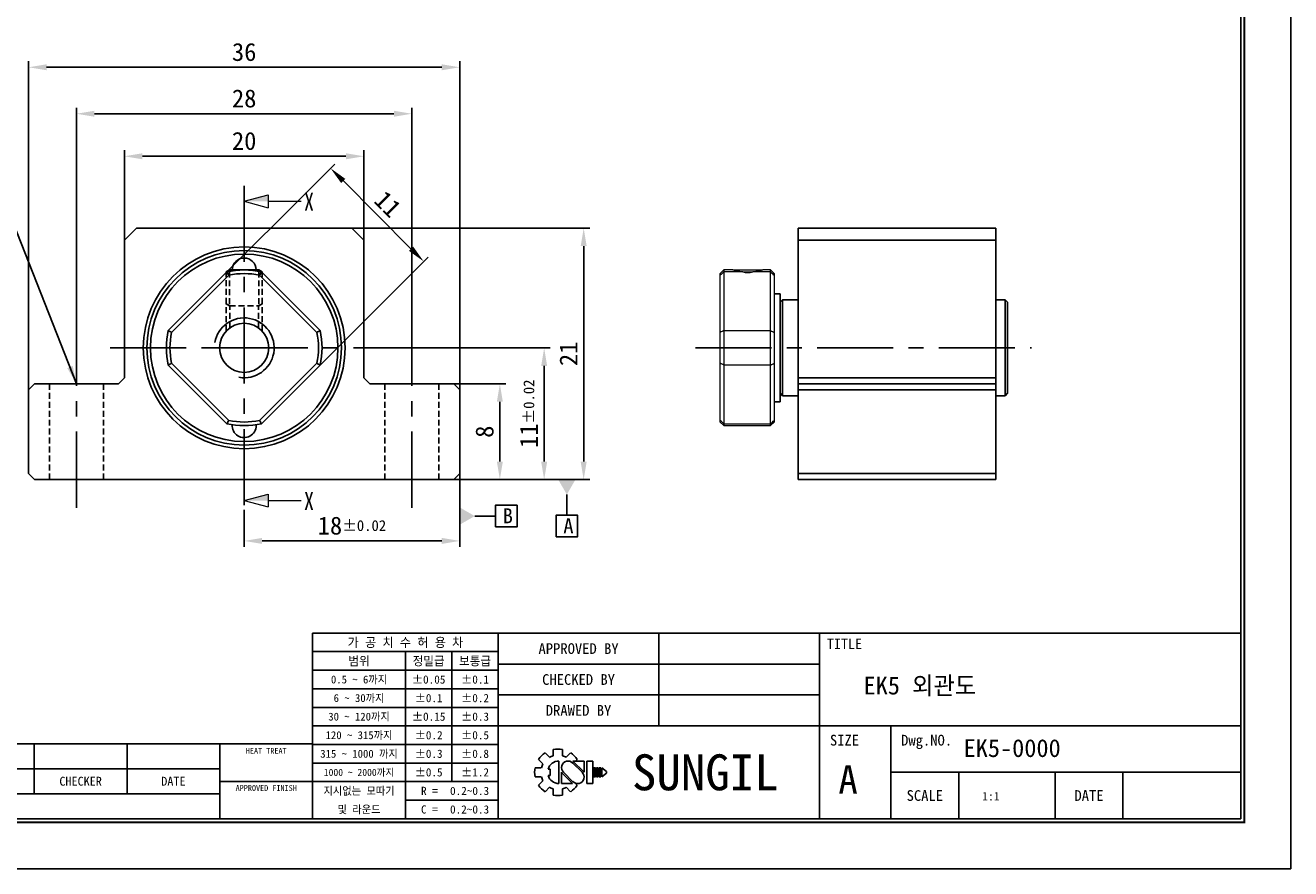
# Model space of a CAD drawing. Header units: millimetres. Extents: x 0 to 177, y 0 to 125.
# Tile 2 of 3: x 71 to 177, y 0 to 70. Entities that reach past the tile are written whole.
import ezdxf
from ezdxf.enums import TextEntityAlignment as Align

# ---------------------------------------------------------------- set-up
doc = ezdxf.new("R2010")
doc.units = ezdxf.units.MM
doc.linetypes.add('CENTER', pattern=[50.8, 31.75, -6.35, 6.35, -6.35])
doc.linetypes.add('DASHED', pattern=[0.75, 0.5, -0.25])
doc.layers.get('0').update_dxf_attribs({"linetype": 'CONTINUOUS'})
doc.layers.get('DEFPOINTS').update_dxf_attribs({"linetype": 'CONTINUOUS'})
for name, color, linetype in [('center', 1, 'CENTER'), ('hidden', 2, 'DASHED'), ('L1', 7, 'CONTINUOUS'), ('OUTLINE', 7, 'CONTINUOUS')]:
    doc.layers.add(name, color=color, linetype=linetype)
doc.dimstyles.get("Standard").update_dxf_attribs({"dimtxt": 1.5, "dimasz": 1.5, "dimexe": 0.5, "dimexo": 0, "dimgap": 0.5, "dimtad": 1, "dimdec": 3, "dimzin": 11, "dimdsep": 46, "dimtxsty": 'Standard', "dimcen": 0, "dimclrd": 5, "dimclre": 5, "dimclrt": 3, "dimadec": 0, "dimazin": 0, "dimtfac": 0.6, "dimtdec": 3, "dimtmove": 0, "dimatfit": 3, "dimfxl": 0, "dimtolj": 1, "dimtzin": 11, "dimarcsym": 0})

# ---------------------------------------------------------------- blocks, each defined once
blk = doc.blocks.new('표제란')
at = {"layer": 'L1', "color": 0}
for p, q in [((297, 0), (297, 210)), ((0, 0), (297, 0))]:
    blk.add_line(p, q, dxfattribs=at)
at = {"layer": 'L1'}
for p, q in [((290, 33), (160, 33)), ((160, 33), (160, 7)), ((186, 33), (186, 7)), ((208.5, 33), (208.5, 20)), ((231, 33), (231, 7)), ((186, 30.4), (160, 30.4)), ((173, 30.4), (173, 7)), ((179.5, 30.4), (179.5, 12.2)), ((231, 28.67), (186, 28.67)), ((186, 27.8), (160, 27.8)), ((186, 25.2), (160, 25.2)), ((231, 24.33), (186, 24.33)), ((186, 22.6), (160, 22.6)), ((186, 20), (160, 20)), ((290, 20), (186, 20)), ((241, 20), (241, 7)), ((160, 17.5), (62, 17.5)), ((121, 17.5), (121, 10.5)), ((134, 17.5), (134, 10.5)), ((147, 17.5), (147, 7)), ((186, 17.4), (160, 17.4)), ((192.55, 16.22), (193.17, 15.6)), ((193.7, 16.69), (193.7, 15.81)), ((195, 16.69), (195, 15.81)), ((195.52, 15.6), (196.14, 16.22)), ((186, 14.8), (160, 14.8)), ((191.63, 15.3), (192.25, 14.68)), ((194.5, 15.08), (194.5, 11.92)), ((197.74, 13.5), (196.41, 14.83)), ((198.02, 13.53), (196.47, 15.08)), ((196.47, 15.08), (198.02, 15.08)), ((196.84, 15.08), (197.06, 15.3)), ((198.02, 15.08), (198.02, 13.5)), ((198.39, 15.08), (198.39, 11.92)), ((198.39, 15.08), (199.26, 15.08)), ((199.26, 15.08), (199.26, 11.92)), ((147, 14), (62, 14)), ((191.15, 14.15), (192.03, 14.15)), ((191.15, 14.15), (192.03, 14.15)), ((191.15, 12.85), (192.03, 12.85)), ((192.98, 13.93), (193.28, 13.93)), ((192.98, 13.07), (193.28, 13.07)), ((193.28, 13.93), (193.28, 13.07)), ((194.86, 13.5), (194.86, 11.92)), ((194.86, 13.47), (196.42, 11.92)), ((195.14, 13.5), (196.47, 12.17)), ((199.41, 14.15), (199.41, 12.85)), ((199.41, 14.15), (199.62, 14.15)), ((199.41, 12.85), (199.62, 12.85)), ((199.62, 14.15), (199.62, 12.85)), ((199.78, 14.15), (199.78, 12.85)), ((199.78, 14.15), (199.99, 14.15)), ((199.78, 12.85), (199.99, 12.85)), ((199.99, 14.15), (199.99, 12.85)), ((200.14, 14.15), (200.14, 12.85)), ((200.14, 14.15), (200.36, 14.15)), ((200.14, 12.85), (200.36, 12.85)), ((200.36, 14.15), (200.36, 12.85)), ((200.51, 14.15), (200.51, 12.85)), ((200.51, 14.15), (201.16, 13.61)), ((201.16, 13.39), (200.51, 12.85)), ((201.16, 13.61), (201.16, 13.5)), ((201.16, 13.61), (201.16, 13.39)), ((201.16, 13.5), (201.16, 13.39)), ((290, 13.5), (241, 13.5)), ((250.5, 13.5), (250.5, 7)), ((264, 13.5), (264, 7)), ((273.5, 13.5), (273.5, 7)), ((147, 12.2), (160, 12.2)), ((186, 12.2), (160, 12.2)), ((191.63, 11.7), (192.25, 12.32)), ((192.55, 10.78), (193.17, 11.4)), ((193.7, 11.19), (193.7, 10.31)), ((194.86, 11.92), (196.42, 11.92)), ((195, 11.19), (195, 10.31)), ((195.52, 11.4), (196.14, 10.78)), ((196.79, 11.98), (197.06, 11.7)), ((198.39, 11.92), (199.26, 11.92)), ((147, 10.5), (62, 10.5)), ((186, 9.6), (173, 9.6))]:
    blk.add_line(p, q, dxfattribs=at)
at = {"layer": 'L1', "const_width": 0.25}
blk.add_lwpolyline([(290.5, 6.5), (290.5, 203.5), (10, 203.5), (10, 6.5)], close=True, dxfattribs=at)
at = {"layer": 'L1'}
blk.add_lwpolyline([(290, 7), (290, 203), (10.5, 203), (10.5, 7)], close=True, dxfattribs=at)
for centre, radius, start, end in [((194.35, 13.5), 3.26, 123.4943, 146.5057), ((194.35, 13.5), 3.26, 78.4943, 101.5057), ((194.35, 13.5), 3.26, 33.4943, 56.5057), ((194.35, 13.5), 2.4, 150.6872, 164.3128), ((194.5, 13.5), 1.58, 90, 164.0671), ((194.35, 13.5), 2.4, 105.6872, 119.3128), ((195.78, 14.16), 0.919, 43.2202, 225.8282), ((194.35, 13.5), 2.4, 60.6872, 74.3128), ((194.35, 13.5), 3.26, 168.4943, 191.5057), ((194.35, 13.5), 2.4, 195.6872, 209.3128), ((194.5, 13.5), 1.58, 195.9329, 270), ((197.1, 12.84), 0.919, 223.2202, 45.8282), ((194.35, 13.5), 3.26, 213.4943, 236.5057), ((194.35, 13.5), 2.4, 240.6872, 254.3128), ((194.35, 13.5), 2.4, 285.6872, 299.3128), ((194.35, 13.5), 3.26, 303.4943, 326.5057), ((194.35, 13.5), 3.26, 258.4943, 281.5057)]:
    blk.add_arc(centre, radius, start, end, dxfattribs=at)
for p in [(208.5, 28.67), (208.5, 24.33)]:
    blk.add_point(p, dxfattribs=at)
for s, height, p in [('가 공 치 수 허 용 차', 1.3, (173, 31.7)), ('TITLE', 1.444, (234.5, 31.5)), ('APPROVED BY', 1.5, (197.25, 30.83)), ('범위', 1.25, (166.5, 29.1)), ('정밀급', 1.25, (176.25, 29.1)), ('보통급', 1.25, (182.75, 29.1)), ('0.5 ~ 6까지', 1.1, (166.5, 26.5)), ('%%P0.05', 1.15, (176.25, 26.5)), ('%%P0.1', 1.15, (182.75, 26.5)), ('CHECKED BY', 1.5, (197.25, 26.5)), ('6 ~ 30까지', 1.1, (166.5, 23.9)), ('%%P0.1', 1.15, (176.25, 23.9)), ('%%P0.2', 1.15, (182.75, 23.9)), ('30 ~ 120까지', 1.1, (166.5, 21.3)), ('%%P0.15', 1.15, (176.25, 21.3)), ('%%P0.3', 1.15, (182.75, 21.3)), ('DRAWED BY', 1.5, (197.25, 22.17)), ('120 ~ 315까지', 1.1, (166.5, 18.7)), ('%%P0.2', 1.15, (176.25, 18.7)), ('%%P0.5', 1.15, (182.75, 18.7)), ('SIZE', 1.5, (234.5, 18)), ('Dwg.NO.', 1.5, (246, 18)), ('HEAT TREAT', 0.8, (153.5, 16.5)), ('315 ~ 1000 까지', 1.1, (166.5, 16.1)), ('%%P0.3', 1.15, (176.25, 16.1)), ('%%P0.8', 1.15, (182.75, 16.1)), ('SUNGIL', 5.032, (215, 13.5)), ('%%P0.5', 1.15, (176.25, 13.5)), ('%%P1.2', 1.15, (182.75, 13.5)), ('A', 4, (235, 12.5)), ('CHECKER', 1.25, (127.5, 12.25)), ('DATE', 1.25, (140.5, 12.25)), ('1000 ~ 2000까지', 0.99, (166.5, 13.49)), ('APPROVED FINISH', 0.8, (153.5, 11.3)), ('지시없는 모따기', 1.1, (166.5, 10.9)), ('R = ', 1.15, (176.75, 10.9)), ('SCALE', 1.5, (245.75, 10.25)), ('DATE', 1.5, (268.75, 10.25)), ('및 라운드', 1.1, (166.5, 8.3)), ('C = ', 1.15, (176.75, 8.3))]:
    blk.add_text(s, height=height, dxfattribs=at).set_placement(p, align=Align.MIDDLE_CENTER)
for tag, p in [('필렛', (179.25, 10.9)), ('모따기', (179.25, 8.3))]:
    blk.add_attdef(tag, text='', height=1.15, dxfattribs=at).set_placement(p, align=Align.MIDDLE_LEFT)
at = {"layer": 'OUTLINE', "ltscale": 0.5}
for tag, p, height in [('TITLE', (237.17, 24.41), 2.5), ('도번', (251.18, 15.64), 2.5), ('SCALE', (253.78, 9.55), 1.2), ('DATE', (277.02, 9.51), 1.2)]:
    blk.add_attdef(tag, p, '', height=height, dxfattribs=at)
blk = doc.blocks.new('*D1')
at = {"layer": 'DEFPOINTS', "color": 0, "ltscale": 0.2}
for p in [(96.88, 58.49), (85.78, 47.38), (93.56, 39.61)]:
    blk.add_point(p, dxfattribs=at)
at = {"layer": 'OUTLINE', "color": 5, "lineweight": -2, "ltscale": 0.2}
for p, q in [((85.78, 47.38), (97.24, 58.84)), ((103.6, 51.77), (97.95, 57.43)), ((93.56, 39.61), (105.02, 51.06))]:
    blk.add_line(p, q, dxfattribs=at)
at = {"layer": 'OUTLINE', "color": 5, "ltscale": 0.2}
for points in [[(98.12, 57.6), (97.77, 57.25), (96.88, 58.49)], [(103.78, 51.95), (103.43, 51.59), (104.66, 50.71)]]:
    blk.add_solid(points, dxfattribs=at)
at = {"layer": 'OUTLINE', "color": 3, "ltscale": 0.2, "insert": (101.67, 55.5), "char_height": 1.5, "attachment_point": 5, "rotation": 315}
blk.add_mtext('\\A1;11', dxfattribs=at)
blk = doc.blocks.new('*D2')
at = {"layer": 'DEFPOINTS', "color": 0, "ltscale": 0.2}
for p in [(79.67, 59.49), (79.67, 52.49), (99.67, 52.49)]:
    blk.add_point(p, dxfattribs=at)
at = {"layer": 'OUTLINE', "color": 5, "lineweight": -2, "ltscale": 0.2}
for p, q in [((79.67, 52.49), (79.67, 59.99)), ((98.17, 59.49), (81.17, 59.49)), ((99.67, 52.49), (99.67, 59.99))]:
    blk.add_line(p, q, dxfattribs=at)
at = {"layer": 'OUTLINE', "color": 5, "ltscale": 0.2}
for points in [[(81.17, 59.74), (81.17, 59.24), (79.67, 59.49)], [(98.17, 59.74), (98.17, 59.24), (99.67, 59.49)]]:
    blk.add_solid(points, dxfattribs=at)
at = {"layer": 'OUTLINE', "color": 3, "ltscale": 0.2, "insert": (89.67, 60.76), "char_height": 1.5, "attachment_point": 5}
blk.add_mtext('\\A1;20', dxfattribs=at)
blk = doc.blocks.new('*D3')
at = {"layer": 'DEFPOINTS', "color": 0, "ltscale": 0.2}
for p in [(103.67, 63.04), (75.67, 42.3), (103.67, 42.3)]:
    blk.add_point(p, dxfattribs=at)
at = {"layer": 'OUTLINE', "color": 5, "lineweight": -2, "ltscale": 0.2}
for p, q in [((75.67, 42.3), (75.67, 63.54)), ((103.67, 42.3), (103.67, 63.54)), ((77.17, 63.04), (102.17, 63.04))]:
    blk.add_line(p, q, dxfattribs=at)
at = {"layer": 'OUTLINE', "color": 5, "ltscale": 0.2}
for points in [[(77.17, 63.29), (77.17, 62.79), (75.67, 63.04)], [(102.17, 63.29), (102.17, 62.79), (103.67, 63.04)]]:
    blk.add_solid(points, dxfattribs=at)
at = {"layer": 'OUTLINE', "color": 3, "ltscale": 0.2, "insert": (89.67, 64.31), "char_height": 1.5, "attachment_point": 5}
blk.add_mtext('\\A1;28', dxfattribs=at)
blk = doc.blocks.new('*D4')
at = {"layer": 'DEFPOINTS', "color": 0, "ltscale": 0.2}
for p in [(107.67, 66.92), (71.67, 39.99), (107.67, 39.99)]:
    blk.add_point(p, dxfattribs=at)
at = {"layer": 'OUTLINE', "color": 5, "lineweight": -2, "ltscale": 0.2}
for p, q in [((71.67, 39.99), (71.67, 67.42)), ((73.17, 66.92), (106.17, 66.92)), ((107.67, 39.99), (107.67, 67.42))]:
    blk.add_line(p, q, dxfattribs=at)
at = {"layer": 'OUTLINE', "color": 5, "ltscale": 0.2}
for points in [[(73.17, 67.17), (73.17, 66.67), (71.67, 66.92)], [(106.17, 67.17), (106.17, 66.67), (107.67, 66.92)]]:
    blk.add_solid(points, dxfattribs=at)
at = {"layer": 'OUTLINE', "color": 3, "ltscale": 0.2, "insert": (89.67, 68.19), "char_height": 1.5, "attachment_point": 5}
blk.add_mtext('\\A1;36', dxfattribs=at)
blk = doc.blocks.new('*D5')
at = {"layer": 'DEFPOINTS', "color": 0, "ltscale": 0.2}
for p in [(106.71, 40.49), (111.02, 40.49), (107.17, 32.49)]:
    blk.add_point(p, dxfattribs=at)
at = {"layer": 'OUTLINE', "color": 5, "lineweight": -2, "ltscale": 0.2}
for p, q in [((106.71, 40.49), (111.52, 40.49)), ((111.02, 33.99), (111.02, 38.99)), ((107.17, 32.49), (111.52, 32.49))]:
    blk.add_line(p, q, dxfattribs=at)
at = {"layer": 'OUTLINE', "color": 5, "ltscale": 0.2}
for points in [[(110.77, 38.99), (111.27, 38.99), (111.02, 40.49)], [(110.77, 33.99), (111.27, 33.99), (111.02, 32.49)]]:
    blk.add_solid(points, dxfattribs=at)
at = {"layer": 'OUTLINE', "color": 3, "ltscale": 0.2, "insert": (109.75, 36.49), "char_height": 1.5, "attachment_point": 5, "rotation": 90}
blk.add_mtext('\\A1;8', dxfattribs=at)
blk = doc.blocks.new('*D6')
at = {"layer": 'DEFPOINTS', "color": 0, "ltscale": 0.2}
for p in [(100.85, 43.49), (114.72, 43.49), (107.17, 32.49)]:
    blk.add_point(p, dxfattribs=at)
at = {"layer": 'OUTLINE', "color": 5, "lineweight": -2, "ltscale": 0.2}
for p, q in [((100.85, 43.49), (115.22, 43.49)), ((114.72, 33.99), (114.72, 41.99)), ((107.17, 32.49), (115.22, 32.49))]:
    blk.add_line(p, q, dxfattribs=at)
at = {"layer": 'OUTLINE', "color": 5, "ltscale": 0.2}
for points in [[(114.47, 41.99), (114.97, 41.99), (114.72, 43.49)], [(114.47, 33.99), (114.97, 33.99), (114.72, 32.49)]]:
    blk.add_solid(points, dxfattribs=at)
at = {"layer": 'OUTLINE', "color": 3, "ltscale": 0.2, "insert": (113.45, 37.99), "char_height": 1.5, "attachment_point": 5, "rotation": 90}
blk.add_mtext('\\A1;11{\\H0.900000;±0.02}', dxfattribs=at)
blk = doc.blocks.new('*D7')
at = {"layer": 'DEFPOINTS', "color": 0, "ltscale": 0.2}
for p in [(98.67, 53.49), (118.02, 53.49), (107.17, 32.49)]:
    blk.add_point(p, dxfattribs=at)
at = {"layer": 'OUTLINE', "color": 5, "lineweight": -2, "ltscale": 0.2}
for p, q in [((98.67, 53.49), (118.52, 53.49)), ((118.02, 33.99), (118.02, 51.99)), ((107.17, 32.49), (118.52, 32.49))]:
    blk.add_line(p, q, dxfattribs=at)
at = {"layer": 'OUTLINE', "color": 5, "ltscale": 0.2}
for points in [[(117.77, 51.99), (118.27, 51.99), (118.02, 53.49)], [(117.77, 33.99), (118.27, 33.99), (118.02, 32.49)]]:
    blk.add_solid(points, dxfattribs=at)
at = {"layer": 'OUTLINE', "color": 3, "ltscale": 0.2, "insert": (116.75, 42.99), "char_height": 1.5, "attachment_point": 5, "rotation": 90}
blk.add_mtext('\\A1;21', dxfattribs=at)
blk = doc.blocks.new('*D16')
at = {"layer": 'DEFPOINTS', "color": 0, "ltscale": 0.2}
for p in [(107.67, 32.99), (89.67, 29.96), (107.67, 27.37)]:
    blk.add_point(p, dxfattribs=at)
at = {"layer": 'OUTLINE', "color": 5, "lineweight": -2, "ltscale": 0.2}
for p, q in [((107.67, 32.99), (107.67, 26.87)), ((89.67, 29.96), (89.67, 26.87)), ((91.17, 27.37), (106.17, 27.37))]:
    blk.add_line(p, q, dxfattribs=at)
at = {"layer": 'OUTLINE', "color": 5, "ltscale": 0.2}
for points in [[(91.17, 27.62), (91.17, 27.12), (89.67, 27.37)], [(106.17, 27.62), (106.17, 27.12), (107.67, 27.37)]]:
    blk.add_solid(points, dxfattribs=at)
at = {"layer": 'OUTLINE', "color": 3, "ltscale": 0.2, "insert": (98.67, 28.64), "char_height": 1.5, "attachment_point": 5}
blk.add_mtext('\\A1;18{\\H0.900000;±0.02}', dxfattribs=at)
blk = doc.blocks.new('_DatumFilled')
at = {"color": 0, "linetype": 'ByBlock'}
blk.add_solid([(0, 0.577), (-1, 0), (0, -0.577)], dxfattribs=at)

msp = doc.modelspace()

# ---------------------------------------------------------------- linework, layer by layer
at = {"layer": 'center', "ltscale": 0.2}
for p, q in [((89.6713, 57.0319), (89.6713, 29.9576)), ((89.6713, 46.3698), (89.6713, 40.6198)), ((78.4885, 43.4948), (100.8541, 43.4948)), ((86.7963, 43.4948), (92.5463, 43.4948)), ((127.3505, 43.4948), (155.4272, 43.4948)), ((75.6713, 30.1468), (75.6713, 42.2968)), ((103.6713, 30.1468), (103.6713, 42.2968))]:
    msp.add_line(p, q, dxfattribs=at)
at = {"layer": 'hidden'}
for p, q in [((88.1713, 47.1567), (88.1713, 49.7729)), ((88.4518, 49.8793), (88.4518, 46.9948)), ((90.8908, 49.8793), (90.8908, 46.9948)), ((91.1713, 47.1567), (91.1713, 49.7729)), ((88.4518, 46.9948), (88.1713, 47.1567)), ((88.4518, 46.9948), (90.8908, 46.9948)), ((88.4713, 45.1568), (88.4713, 46.9948)), ((90.8713, 45.1568), (90.8713, 46.9948)), ((91.1713, 47.1567), (90.8908, 46.9948)), ((73.4213, 40.4948), (73.4213, 32.4948)), ((77.9213, 40.4948), (77.9213, 32.4948)), ((101.4213, 40.4948), (101.4213, 32.4948)), ((105.9213, 40.4948), (105.9213, 32.4948))]:
    msp.add_line(p, q, dxfattribs=at)
at = {"layer": 'hidden', "color": 5}
for p, q in [((88.1713, 44.8921), (88.1713, 47.1567)), ((91.1713, 44.8921), (91.1713, 47.1567))]:
    msp.add_line(p, q, dxfattribs=at)
at = {"layer": 'OUTLINE', "lineweight": 9}
for p, q in [((89.6713, 55.7297), (91.6713, 56.2656)), ((91.6713, 56.2656), (91.6713, 55.1938)), ((89.6713, 55.7297), (91.6713, 55.1938)), ((91.6713, 55.7297), (94.4413, 55.7297)), ((89.6713, 30.7425), (91.6713, 31.2784)), ((89.6713, 30.7425), (91.6713, 30.2066)), ((91.6713, 31.2784), (91.6713, 30.2066)), ((91.6713, 30.7425), (94.4413, 30.7425))]:
    msp.add_line(p, q, dxfattribs=at)
at = {"layer": 'OUTLINE'}
for p, q in [((79.6713, 52.4948), (80.6713, 53.4948)), ((80.6713, 53.4948), (98.6713, 53.4948)), ((98.6713, 53.4948), (99.6713, 52.4948)), ((135.9247, 53.4948), (152.4247, 53.4948)), ((135.9247, 52.2877), (135.9247, 53.4948)), ((152.4247, 53.4948), (152.4247, 52.2877)), ((79.6713, 40.9948), (79.6713, 52.4948)), ((99.6713, 52.4948), (99.6713, 40.9948)), ((152.4247, 52.4948), (135.9247, 52.4948)), ((135.9247, 40.9948), (135.9247, 52.2877)), ((152.4247, 52.2877), (152.4247, 40.9948)), ((83.3327, 44.9344), (88.2317, 49.8333)), ((88.4518, 49.9948), (88.1713, 49.8328)), ((88.1713, 49.8328), (88.1713, 49.7729)), ((88.1713, 49.8328), (88.2312, 49.8328)), ((88.4518, 49.9948), (89.6713, 49.9948)), ((89.6713, 49.9948), (90.8908, 49.9948)), ((91.1713, 49.8328), (90.8908, 49.9948)), ((91.1109, 49.8333), (96.0099, 44.9344)), ((91.1114, 49.8328), (91.1713, 49.8328)), ((91.1713, 49.7729), (91.1713, 49.8328)), ((88.3818, 49.5592), (83.6069, 44.7843)), ((95.7357, 44.7843), (90.9608, 49.5592)), ((134.4247, 47.9948), (133.9247, 47.9948)), ((134.4247, 38.9948), (134.4247, 47.9948)), ((134.6247, 47.4948), (134.4247, 47.2948)), ((135.9247, 47.4948), (134.6247, 47.4948)), ((134.6247, 47.4948), (134.6247, 43.4948)), ((153.2247, 47.4948), (152.4247, 47.4948)), ((153.4247, 47.2948), (153.2247, 47.4948)), ((153.2247, 43.4948), (153.2247, 47.4948)), ((153.4247, 47.2948), (153.4247, 43.4948)), ((134.6247, 43.4948), (134.6247, 39.4948)), ((153.2247, 39.4948), (153.2247, 43.4948)), ((153.4247, 43.4948), (153.4247, 39.6948)), ((88.2317, 37.1562), (83.3327, 42.0552)), ((83.6069, 42.2053), (88.3818, 37.4303)), ((90.9608, 37.4303), (95.7357, 42.2053)), ((96.0099, 42.0552), (91.1109, 37.1562)), ((71.6713, 39.9948), (72.1713, 40.4948)), ((72.1713, 40.4948), (79.1713, 40.4948)), ((79.1713, 40.4948), (79.6713, 40.9948)), ((99.6713, 40.9948), (100.1713, 40.4948)), ((100.1713, 40.4948), (107.1713, 40.4948)), ((107.1713, 40.4948), (107.6713, 39.9948)), ((136.4247, 40.9948), (135.9247, 40.9948)), ((135.9247, 40.9948), (135.9247, 40.4948)), ((135.9247, 40.4948), (152.4247, 40.4948)), ((135.9247, 40.4948), (135.9247, 39.9948)), ((136.4247, 40.9948), (151.9247, 40.9948)), ((151.9247, 40.9948), (152.4247, 40.9948)), ((152.4247, 40.4948), (152.4247, 40.9948)), ((152.4247, 39.9948), (152.4247, 40.4948)), ((71.6713, 32.9948), (71.6713, 39.9948)), ((107.6713, 39.9948), (107.6713, 32.9948)), ((134.4247, 39.6948), (134.6247, 39.4948)), ((134.6247, 39.4948), (135.9247, 39.4948)), ((135.9247, 32.4948), (135.9247, 39.9948)), ((135.9247, 39.9948), (136.4247, 39.9948)), ((151.9247, 39.9948), (136.4247, 39.9948)), ((151.9247, 39.9948), (152.4247, 39.9948)), ((152.4247, 39.9948), (152.4247, 32.4948)), ((152.4247, 39.4948), (153.2247, 39.4948)), ((153.2247, 39.4948), (153.4247, 39.6948)), ((133.9247, 38.9948), (134.4247, 38.9948)), ((90.6713, 36.9948), (90.6683, 37.0717)), ((72.1713, 32.4948), (71.6713, 32.9948)), ((107.6713, 32.9948), (107.1713, 32.4948)), ((135.9247, 32.9948), (151.9247, 32.9948)), ((151.9247, 32.9948), (152.4247, 32.9948)), ((107.1713, 32.4948), (72.1713, 32.4948)), ((152.4247, 32.4948), (135.9247, 32.4948))]:
    msp.add_line(p, q, dxfattribs=at)
at = {"layer": 'OUTLINE', "ltscale": 0.2}
for p, q in [((88.4518, 49.8793), (88.4518, 49.9948)), ((90.8908, 49.8793), (90.8908, 49.9948))]:
    msp.add_line(p, q, dxfattribs=at)
at = {"layer": 'OUTLINE', "lineweight": 13}
for p, q in [((129.7247, 49.9948), (129.4247, 49.6948)), ((129.4247, 49.5592), (129.4247, 49.6948)), ((130.4747, 49.9948), (129.7247, 49.9948)), ((129.7247, 49.9948), (129.7247, 49.8333)), ((129.7247, 49.8333), (129.7247, 44.9344)), ((131.3065, 49.8333), (129.7247, 49.8333)), ((130.5052, 49.9948), (132.9442, 49.9948)), ((131.3051, 49.8328), (132.1443, 49.8328)), ((133.6247, 49.8333), (132.1428, 49.8333)), ((133.6247, 49.9948), (132.9715, 49.9948)), ((133.9247, 49.6948), (133.6247, 49.9948)), ((133.6247, 49.8333), (133.6247, 49.9948)), ((133.6247, 44.9344), (133.6247, 49.8333)), ((133.9247, 49.6948), (133.9247, 49.5592)), ((129.4247, 44.7843), (129.4247, 49.5592)), ((133.9247, 49.5592), (133.9247, 44.7843)), ((129.4247, 42.2053), (129.4247, 44.7843)), ((129.7247, 44.9344), (129.7247, 42.0552)), ((129.7247, 44.9344), (133.6247, 44.9344)), ((133.6247, 42.0552), (133.6247, 44.9344)), ((133.9247, 44.7843), (133.9247, 42.2053)), ((129.4247, 37.4303), (129.4247, 42.2053)), ((133.6247, 42.0552), (129.7247, 42.0552)), ((129.7247, 42.0552), (129.7247, 37.1562)), ((133.6247, 37.1562), (133.6247, 42.0552)), ((133.9247, 42.2053), (133.9247, 37.4303)), ((129.4247, 37.2948), (129.4247, 37.4303)), ((129.4247, 37.2948), (129.7247, 36.9948)), ((129.7247, 37.1562), (133.6247, 37.1562)), ((129.7247, 37.1562), (129.7247, 36.9948)), ((129.7247, 36.9948), (133.6247, 36.9948)), ((133.6247, 36.9948), (133.9247, 37.2948)), ((133.6247, 36.9948), (133.6247, 37.1562)), ((133.9247, 37.4303), (133.9247, 37.2948))]:
    msp.add_line(p, q, dxfattribs=at)
at = {"layer": 'OUTLINE', "color": 5, "ltscale": 0.5}
for points in [[(116.6139, 31.2448), (116.6139, 29.5124)], [(108.9213, 29.4452), (110.6536, 29.4452)]]:
    msp.add_lwpolyline(points, dxfattribs=at)
for points in [[(110.6536, 28.5452), (112.4536, 28.5452), (112.4536, 30.3452), (110.6536, 30.3452)], [(115.7139, 27.7124), (117.5139, 27.7124), (117.5139, 29.5124), (115.7139, 29.5124)]]:
    msp.add_lwpolyline(points, close=True, dxfattribs=at)
at = {"layer": 'OUTLINE'}
for radius in [8.425, 8.125, 7.825]:
    msp.add_circle((89.6713, 43.4948), radius, dxfattribs=at)
at = {"layer": 'OUTLINE', "ltscale": 0.2}
msp.add_circle((89.6713, 43.4948), 2.05, dxfattribs=at)
at = {"layer": 'OUTLINE'}
for centre, radius, start, end in [((89.6713, 49.9948), 1, 0, 180), ((89.6713, 43.4948), 6.5, 77.204228, 102.795772), ((89.6713, 43.4948), 6.2, 77.995885, 102.004115), ((89.6713, 43.4948), 6.5, 167.204228, 192.795772), ((89.6713, 43.4948), 6.2, 167.995885, 192.004115), ((89.6713, 43.4948), 6.2, 347.995885, 12.004115), ((89.6713, 43.4948), 6.5, 347.204228, 12.795772), ((89.6713, 43.4948), 6.5, 257.204228, 282.795772), ((89.6713, 43.4948), 6.2, 257.995885, 282.004115), ((89.6713, 36.9948), 1, 175.588274, 0)]:
    msp.add_arc(centre, radius, start, end, dxfattribs=at)
at = {"layer": 'OUTLINE', "lineweight": 13}
msp.add_arc((131.7247, 51.2729), 1.5, 253.756357, 286.243643, dxfattribs=at)
at = {"layer": 'OUTLINE', "color": 5, "ltscale": 0.2}
msp.add_arc((89.6713, 43.4948), 2.5, 260, 170, dxfattribs=at)
at = {"layer": 'OUTLINE'}
for points in [[(88.2317, 49.8333), (88.282, 49.7422), (88.332, 49.6508), (88.3818, 49.5592)], [(91.1109, 49.8333), (91.0606, 49.7422), (91.0105, 49.6508), (90.9608, 49.5592)], [(83.3327, 44.9344), (83.4239, 44.884), (83.5153, 44.834), (83.6069, 44.7843)], [(96.0099, 44.9344), (95.9187, 44.884), (95.8273, 44.834), (95.7357, 44.7843)], [(83.6069, 42.2053), (83.5153, 42.1555), (83.4239, 42.1055), (83.3327, 42.0552)], [(96.0099, 42.0552), (95.9187, 42.1055), (95.8273, 42.1555), (95.7357, 42.2053)], [(88.2317, 37.1562), (88.282, 37.2474), (88.332, 37.3387), (88.3818, 37.4303)], [(91.1109, 37.1562), (91.0606, 37.2474), (91.0105, 37.3387), (90.9608, 37.4303)]]:
    msp.add_open_spline(points, degree=3, dxfattribs=at)
at = {"layer": 'OUTLINE', "lineweight": 13}
for points in [[(129.7247, 49.8333), (129.6246, 49.7422), (129.5246, 49.6508), (129.4247, 49.5592)], [(131.3065, 49.8333), (131.306, 49.8332), (131.3056, 49.833), (131.3051, 49.8328)], [(132.1443, 49.8328), (132.1438, 49.833), (132.1433, 49.8332), (132.1428, 49.8333)], [(133.6247, 49.8333), (133.7247, 49.7422), (133.8247, 49.6508), (133.9247, 49.5592)], [(129.7247, 44.9344), (129.6246, 44.884), (129.5246, 44.834), (129.4247, 44.7843)], [(133.6247, 44.9344), (133.7247, 44.884), (133.8247, 44.834), (133.9247, 44.7843)], [(129.7247, 42.0552), (129.6246, 42.1055), (129.5246, 42.1555), (129.4247, 42.2053)], [(133.6247, 42.0552), (133.7247, 42.1055), (133.8247, 42.1555), (133.9247, 42.2053)], [(129.7247, 37.1562), (129.6246, 37.2474), (129.5246, 37.3387), (129.4247, 37.4303)], [(133.6247, 37.1562), (133.7247, 37.2474), (133.8247, 37.3387), (133.9247, 37.4303)]]:
    msp.add_open_spline(points, degree=3, dxfattribs=at)
for points, knots in [([(130.5697, 49.9772), (130.5387, 49.9827), (130.5147, 49.9872), (130.4827, 49.9932), (130.4747, 49.9948), (130.4747, 49.9948)], [0, 0, 0, 0, 0.5, 0.5, 1, 1, 1, 1]), ([(131.3065, 49.8333), (131.2139, 49.8437), (131.1268, 49.8567), (130.9708, 49.8838), (130.9015, 49.8979), (130.7158, 49.9384), (130.6252, 49.9623), (130.5697, 49.9772)], [0, 0, 0, 0, 0.25, 0.25, 0.5, 0.5, 1, 1, 1, 1]), ([(132.8796, 49.9772), (132.8519, 49.9697), (132.815, 49.9601), (132.7255, 49.9378), (132.6728, 49.9252), (132.5493, 49.8982), (132.479, 49.8839), (132.3234, 49.8569), (132.2362, 49.8438), (132.1428, 49.8333)], [0, 0, 0, 0, 0.25, 0.25, 0.5, 0.5, 0.75, 0.75, 1, 1, 1, 1]), ([(132.9715, 49.9942), (132.9724, 49.9943), (132.9772, 49.9953), (132.952, 49.9903), (132.9043, 49.9817), (132.8796, 49.9772)], [0, 0, 0, 0, 0.10566904, 0.53735437, 1, 1, 1, 1])]:
    msp.add_open_spline(points, degree=3, knots=knots, dxfattribs=at)
at = {"layer": 'OUTLINE', "lineweight": 9}
for points in [[(89.6713, 55.7297), (91.6713, 56.2656), (91.6713, 55.7297)], [(89.6713, 30.7425), (91.6713, 31.2784), (91.6713, 30.7425)]]:
    msp.add_solid(points, dxfattribs=at)

# ---------------------------------------------------------------- block references
at = {"layer": 'OUTLINE'}
ref = msp.add_blockref('표제란', (0, 0), dxfattribs=dict(at, xscale=0.5961599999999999, yscale=0.5961599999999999, zscale=0.5961599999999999))
ref.add_attrib('SCALE', '1:1', (151.2941, 5.6948), dxfattribs={"ltscale": 0.5, "height": 0.71539})
ref.add_attrib('도번', 'EK5-0000', (149.7442, 9.3254), dxfattribs={"ltscale": 0.5, "height": 1.4904})
ref.add_attrib('TITLE', 'EK5 외관도', (141.3887, 14.5498), dxfattribs={"ltscale": 0.5, "height": 1.4904})
ref.add_attrib('필렛', '0.2~0.3', dxfattribs={"layer": 'L1', "height": 0.68558}).set_placement((106.8617, 6.4981), align=Align.MIDDLE_LEFT)
ref.add_attrib('모따기', '0.2~0.3', dxfattribs={"layer": 'L1', "height": 0.68558}).set_placement((106.8617, 4.9481), align=Align.MIDDLE_LEFT)
at = {"layer": 'OUTLINE', "color": 5, "ltscale": 0.5, "xscale": 1.25, "yscale": 1.25, "zscale": 1.25}
for p, rotation in [((116.6139, 32.4948), 90), ((107.6713, 29.4452), 180)]:
    msp.add_blockref('_DatumFilled', p, dxfattribs=dict(at, rotation=rotation))

# ---------------------------------------------------------------- texts
at = {"lineweight": 9, "width": 0.8}
for p in [(94.6729, 54.942), (94.6729, 29.9548)]:
    msp.add_text('X', height=1.5, dxfattribs=at).set_placement(p)
at = {"layer": 'OUTLINE', "color": 3, "ltscale": 0.5, "char_height": 1.25, "attachment_point": 9}
for s, insert in [('\\A1;B', (112.1105, 28.8423)), ('\\A1;A', (117.1708, 28.0095))]:
    msp.add_mtext(s, dxfattribs=dict(at, insert=insert))

# ---------------------------------------------------------------- dimensions: what is measured, and where the dimension line sits
at = {"layer": 'OUTLINE', "ltscale": 0.2}
for base, p1, p2, picture, middle in [((107.6713, 66.9206), (71.6713, 39.9948), (107.6713, 39.9948), '*D4', (89.6713, 68.1896)), ((103.6713, 63.0369), (75.6713, 42.2968), (103.6713, 42.2968), '*D3', (89.6713, 64.3059)), ((79.6713, 59.4906), (99.6713, 52.4948), (79.6713, 52.4948), '*D2', (89.6713, 60.7595))]:
    dim = msp.add_linear_dim(base=base, p1=p1, p2=p2, dimstyle='Standard', dxfattribs=at)
    dim.commit()
    dim.dimension.update_dxf_attribs({"geometry": picture, "text_midpoint": middle})
dim = msp.add_aligned_dim(p1=(93.5604, 39.6057), p2=(85.7822, 47.3839), distance=-15.7012, dimstyle='Standard', dxfattribs=at)
dim.commit()
dim.dimension.update_dxf_attribs({"geometry": '*D1', "text_midpoint": (101.6724, 55.4959)})
dim = msp.add_linear_dim(base=(118.023, 53.4948), p1=(107.1713, 32.4948), p2=(98.6713, 53.4948), angle=90, dimstyle='Standard', dxfattribs=at)
dim.commit()
dim.dimension.update_dxf_attribs({"geometry": '*D7', "text_midpoint": (116.7521, 42.9948)})
for base, p2, override, picture, middle in [((114.7202, 43.4948), (100.8541, 43.4948), {"dimgap": 0.5, "dimtol": 1, "dimlim": 0, "dimtp": 0.02, "dimtm": 0.02}, '*D6', (113.4492, 37.9948)), ((111.0199, 40.4948), (106.7083, 40.4948), {"dimgap": 0.5, "dimtol": 0, "dimlim": 0, "dimtp": 0.02, "dimtm": 0.02}, '*D5', (109.751, 36.4948))]:
    dim = msp.add_linear_dim(base=base, p1=(107.1713, 32.4948), p2=p2, angle=90, dimstyle='Standard', override=override, dxfattribs=at)
    dim.commit()
    dim.dimension.update_dxf_attribs({"geometry": picture, "text_midpoint": middle})
dim = msp.add_linear_dim(base=(107.6713, 27.3717), p1=(89.6713, 29.9576), p2=(107.6713, 32.9948), dimstyle='Standard', override={"dimgap": 0.5, "dimtol": 1, "dimlim": 0, "dimtp": 0.02, "dimtm": 0.02}, dxfattribs=at)
dim.commit()
dim.dimension.update_dxf_attribs({"geometry": '*D16', "text_midpoint": (98.6713, 28.6427)})

# ---------------------------------------------------------------- leaders
at = {"layer": 'OUTLINE', "ltscale": 0.2, "annotation_type": 0, "has_hookline": 1, "hookline_direction": 1, "text_width": 10.8753}
msp.add_leader([(75.6713, 40.4948), (70.376, 53.9341), (68.876, 53.9341)], dimstyle='Standard', dxfattribs=at)

doc.saveas('drawing.dxf')
